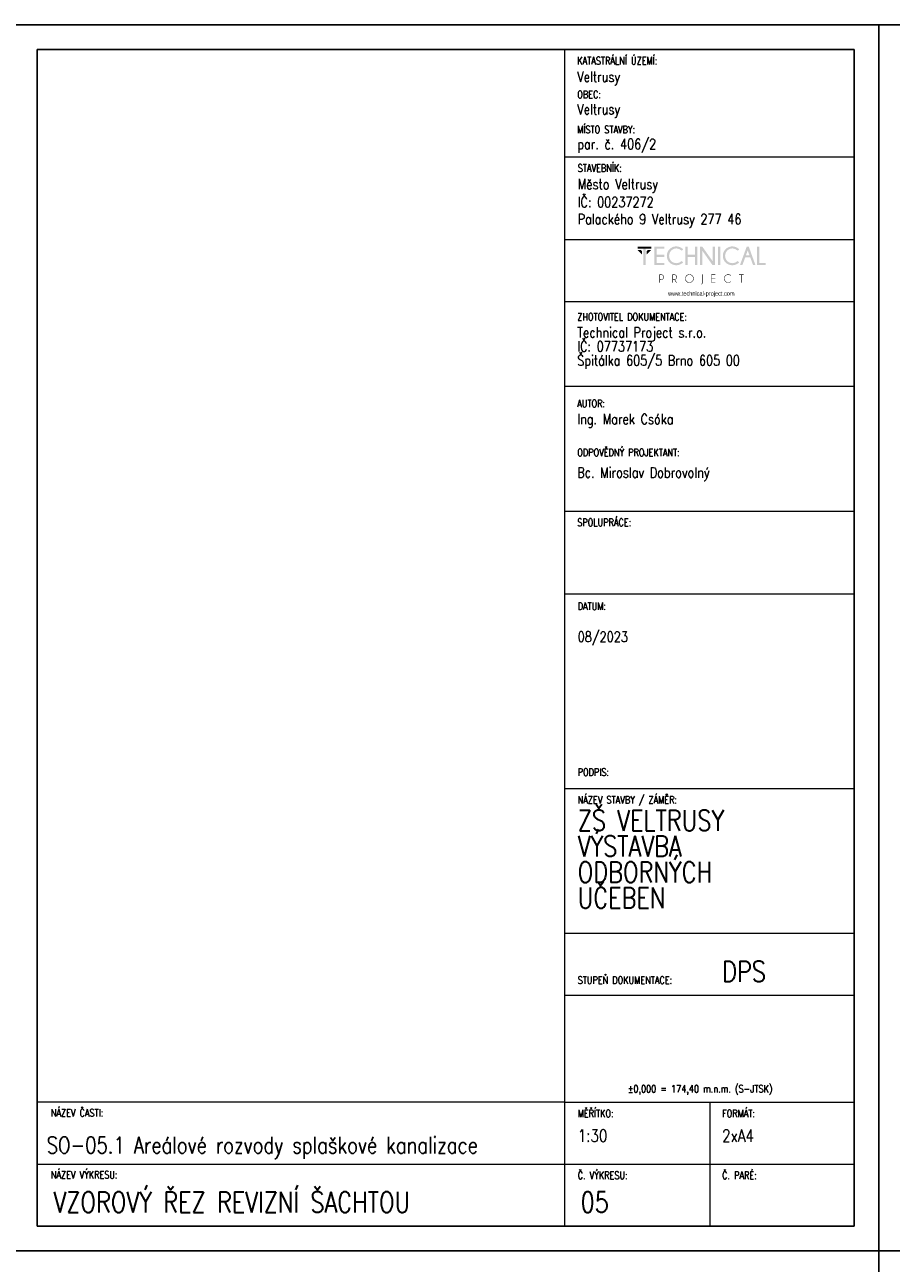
# Model space of a CAD drawing. Header units: millimetres. Extents: x -744 to 2301, y 2052 to 2943.
# Tile 20 of 31: x 1044 to 1254, y 2643 to 2943. Entities that reach past the tile are written whole.
import ezdxf

# ---------------------------------------------------------------- set-up
doc = ezdxf.new("R2010")
doc.units = ezdxf.units.MM
doc.header["$MEASUREMENT"] = 0
doc.layers.add('NETISK', color=7, linetype='Continuous', plot=False)
doc.layers.add('TP_01_Rozpiska', color=7, linetype='Continuous', lineweight=5)
doc.layers.add('Znojmoprojekt - Popisy.Znojmoprojekt', color=7, linetype='Continuous')
doc.styles.add('GENERATED_STYLE_4', font='arial.ttf')
doc.styles.add('ROMANS', font='romans.shx', dxfattribs={"width": 0.8})

# ---------------------------------------------------------------- blocks, each defined once
blk = doc.blocks.new('*U24')
for p, q in [((-210, 291), (-210, 297)), ((-204, 297), (-210, 297)), ((0, 297), (-210, 297)), ((-210, 297), (-210, 0)), ((0, 0), (0, 297)), ((-6, 297), (0, 297)), ((-6, 291), (-204, 291)), ((-204, 291), (-204, 6)), ((-6, 6), (-6, 291)), ((-210, 6), (-210, 0)), ((-204, 6), (-6, 6)), ((-210, 0), (0, 0))]:
    blk.add_line(p, q)
blk = doc.blocks.new('A$C01D51CA2')
at = {"layer": 'TP_01_Rozpiska'}
for points in [[(-45.09, 17.59), (-45.09, 16.91), (-40.45, 16.91), (-40.45, 17.59)], [(-43.15, 17.03), (-43.15, 11.39), (-42.38, 11.39), (-42.38, 17.03)], [(-36.03, 17.59), (-36.03, 16.91), (-38.63, 16.91), (-38.63, 14.83), (-36.03, 14.83), (-36.03, 14.15), (-38.63, 14.15), (-38.63, 12.08), (-36.03, 12.08), (-36.03, 11.39), (-39.4, 11.39), (-39.4, 17.59)], [(-28.26, 14.15), (-28.26, 11.39), (-29.05, 11.39), (-29.05, 17.59), (-28.26, 17.59), (-28.26, 14.83), (-25.73, 14.83), (-25.73, 17.59), (-24.94, 17.59), (-24.94, 11.39), (-25.73, 11.39), (-25.73, 14.15)], [(-23.29, 17.59), (-19.78, 12.64), (-19.78, 17.59), (-19, 17.59), (-19, 11.39), (-19.86, 11.39), (-23.29, 16.22), (-23.29, 11.39), (-24.07, 11.39), (-24.07, 17.59)], [(-18, 17.59), (-18, 11.39), (-17.23, 11.39), (-17.23, 17.59)], [(-4.92, 11.41), (-4.92, 17.59), (-4.14, 17.59), (-4.14, 12.08), (-1.91, 12.08), (-1.91, 11.41)], [(-45.09, 16.5), (-43.58, 14.97), (-43.58, 16.09), (-43.97, 16.5)], [(-40.45, 16.5), (-41.97, 14.97), (-41.97, 16.09), (-41.57, 16.5)], [(-18.85, 8.23), (-18.85, 8.07), (-20.1, 8.07), (-20.1, 6.92), (-18.85, 6.92), (-18.85, 6.76), (-20.1, 6.76), (-20.1, 5.6), (-18.85, 5.6), (-18.85, 5.44), (-20.25, 5.44), (-20.25, 8.23)], [(-10.06, 8.07), (-10.06, 5.44), (-10.22, 5.44), (-10.22, 8.07), (-10.93, 8.07), (-10.93, 8.23), (-9.35, 8.23), (-9.35, 8.07)]]:
    blk.add_hatch(color=256, dxfattribs=at).paths.add_polyline_path(points)
h = blk.add_hatch(color=256, dxfattribs=at)
edge = h.paths.add_edge_path()
edge.add_line((-30.26, 12.76), (-29.72, 12.28))
edge.add_spline(control_points=[(-29.72, 12.28), (-30.41, 11.65), (-31.18, 11.32), (-32.02, 11.32), (-32.02, 11.32), (-32.93, 11.32), (-33.68, 11.64), (-34.31, 12.26), (-34.31, 12.26), (-34.93, 12.89), (-35.23, 13.63), (-35.23, 14.5), (-35.23, 14.5), (-35.23, 15.35), (-34.93, 16.09), (-34.31, 16.72), (-34.31, 16.72), (-33.68, 17.36), (-32.93, 17.67), (-32.02, 17.67), (-32.02, 17.67), (-31.18, 17.67), (-30.41, 17.34), (-29.72, 16.7)], knot_values=[0, 0, 0, 0, 0.041667, 0.041667, 0.041667, 0.041767, 0.083333, 0.083333, 0.083333, 0.083433, 0.125, 0.125, 0.125, 0.1251, 0.166667, 0.166667, 0.166667, 0.166767, 0.208333, 0.208333, 0.208333, 0.208433, 1, 1, 1, 1], degree=3, periodic=0)
edge.add_line((-29.72, 16.7), (-30.26, 16.22))
edge.add_spline(control_points=[(-30.26, 16.22), (-30.82, 16.73), (-31.41, 16.98), (-32.02, 16.98), (-32.02, 16.98), (-32.68, 16.98), (-33.25, 16.73), (-33.73, 16.26), (-33.73, 16.26), (-34.21, 15.78), (-34.45, 15.19), (-34.45, 14.5), (-34.45, 14.5), (-34.45, 13.79), (-34.21, 13.22), (-33.73, 12.72), (-33.73, 12.72), (-33.25, 12.25), (-32.68, 12.02), (-32.02, 12.02), (-32.02, 12.02), (-31.41, 12.02), (-30.82, 12.26), (-30.26, 12.76)], knot_values=[0, 0, 0, 0, 0.041667, 0.041667, 0.041667, 0.041767, 0.083333, 0.083333, 0.083333, 0.083433, 0.125, 0.125, 0.125, 0.1251, 0.166667, 0.166667, 0.166667, 0.166767, 0.208333, 0.208333, 0.208333, 0.208433, 1, 1, 1, 1], degree=3, periodic=0)
h = blk.add_hatch(color=256, dxfattribs=at)
edge = h.paths.add_edge_path()
edge.add_line((-11.41, 12.76), (-10.87, 12.28))
edge.add_spline(control_points=[(-10.87, 12.28), (-11.56, 11.65), (-12.33, 11.32), (-13.17, 11.32), (-13.17, 11.32), (-14.07, 11.32), (-14.83, 11.64), (-15.45, 12.26), (-15.45, 12.26), (-16.08, 12.89), (-16.37, 13.63), (-16.37, 14.5), (-16.37, 14.5), (-16.37, 15.35), (-16.08, 16.09), (-15.45, 16.72), (-15.45, 16.72), (-14.83, 17.36), (-14.07, 17.67), (-13.17, 17.67), (-13.17, 17.67), (-12.33, 17.67), (-11.56, 17.34), (-10.87, 16.7)], knot_values=[0, 0, 0, 0, 0.041667, 0.041667, 0.041667, 0.041767, 0.083333, 0.083333, 0.083333, 0.083433, 0.125, 0.125, 0.125, 0.1251, 0.166667, 0.166667, 0.166667, 0.166767, 0.208333, 0.208333, 0.208333, 0.208433, 1, 1, 1, 1], degree=3, periodic=0)
edge.add_line((-10.87, 16.7), (-11.41, 16.22))
edge.add_spline(control_points=[(-11.41, 16.22), (-11.97, 16.73), (-12.56, 16.98), (-13.17, 16.98), (-13.17, 16.98), (-13.82, 16.98), (-14.4, 16.73), (-14.88, 16.26), (-14.88, 16.26), (-15.35, 15.78), (-15.6, 15.19), (-15.6, 14.5), (-15.6, 14.5), (-15.6, 13.79), (-15.35, 13.22), (-14.88, 12.72), (-14.88, 12.72), (-14.4, 12.25), (-13.82, 12.02), (-13.17, 12.02), (-13.17, 12.02), (-12.56, 12.02), (-11.97, 12.26), (-11.41, 12.76)], knot_values=[0, 0, 0, 0, 0.041667, 0.041667, 0.041667, 0.041767, 0.083333, 0.083333, 0.083333, 0.083433, 0.125, 0.125, 0.125, 0.1251, 0.166667, 0.166667, 0.166667, 0.166767, 0.208333, 0.208333, 0.208333, 0.208433, 1, 1, 1, 1], degree=3, periodic=0)
h = blk.add_hatch(color=256, dxfattribs=at)
h.paths.add_polyline_path([(-7.4, 14.65), (-7.99, 16.29), (-8.6, 14.65)])
h.paths.add_polyline_path([(-7.64, 17.59), (-5.41, 11.41), (-6.21, 11.41), (-7.15, 13.97), (-8.83, 13.97), (-9.78, 11.41), (-10.6, 11.41), (-8.33, 17.59)])
h = blk.add_hatch(color=256, dxfattribs=at)
edge = h.paths.add_edge_path()
edge.add_line((-37.56, 8.07), (-37.56, 6.57))
edge.add_line((-37.56, 6.57), (-37.08, 6.57))
edge.add_spline(control_points=[(-37.08, 6.57), (-36.89, 6.57), (-36.71, 6.64), (-36.56, 6.79), (-36.56, 6.79), (-36.41, 6.94), (-36.34, 7.12), (-36.34, 7.33), (-36.34, 7.33), (-36.34, 7.53), (-36.41, 7.71), (-36.56, 7.86), (-36.56, 7.86), (-36.71, 8), (-36.89, 8.07), (-37.08, 8.07)], knot_values=[0, 0, 0, 0, 0.0625, 0.0625, 0.0625, 0.0626, 0.125, 0.125, 0.125, 0.1251, 0.1875, 0.1875, 0.1875, 0.1876, 1, 1, 1, 1], degree=3, periodic=0)
edge.add_line((-37.08, 8.07), (-37.56, 8.07))
edge = h.paths.add_edge_path()
edge.add_line((-37.56, 6.41), (-37.56, 5.44))
edge.add_line((-37.56, 5.44), (-37.73, 5.44))
edge.add_line((-37.73, 5.44), (-37.73, 8.23))
edge.add_line((-37.73, 8.23), (-36.99, 8.23))
edge.add_spline(control_points=[(-36.99, 8.23), (-36.77, 8.2), (-36.59, 8.12), (-36.44, 7.97), (-36.44, 7.97), (-36.28, 7.79), (-36.18, 7.58), (-36.18, 7.33), (-36.18, 7.33), (-36.18, 7.07), (-36.28, 6.85), (-36.44, 6.67), (-36.44, 6.67), (-36.62, 6.51), (-36.84, 6.41), (-37.08, 6.41)], knot_values=[0, 0, 0, 0, 0.0625, 0.0625, 0.0625, 0.0626, 0.125, 0.125, 0.125, 0.1251, 0.1875, 0.1875, 0.1875, 0.1876, 1, 1, 1, 1], degree=3, periodic=0)
edge.add_line((-37.08, 6.41), (-37.56, 6.41))
h = blk.add_hatch(color=256, dxfattribs=at)
edge = h.paths.add_edge_path()
edge.add_line((-33.17, 8.07), (-33.17, 6.57))
edge.add_line((-33.17, 6.57), (-32.71, 6.57))
edge.add_spline(control_points=[(-32.71, 6.57), (-32.5, 6.57), (-32.32, 6.64), (-32.17, 6.79), (-32.17, 6.79), (-32.02, 6.94), (-31.96, 7.12), (-31.96, 7.33), (-31.96, 7.33), (-31.96, 7.53), (-32.02, 7.71), (-32.17, 7.86), (-32.17, 7.86), (-32.32, 8), (-32.5, 8.07), (-32.71, 8.07)], knot_values=[0, 0, 0, 0, 0.0625, 0.0625, 0.0625, 0.0626, 0.125, 0.125, 0.125, 0.1251, 0.1875, 0.1875, 0.1875, 0.1876, 1, 1, 1, 1], degree=3, periodic=0)
edge.add_line((-32.71, 8.07), (-33.17, 8.07))
edge = h.paths.add_edge_path()
edge.add_line((-32.66, 6.41), (-33.17, 6.41))
edge.add_line((-33.17, 6.41), (-33.17, 5.44))
edge.add_line((-33.17, 5.44), (-33.34, 5.44))
edge.add_line((-33.34, 5.44), (-33.34, 8.23))
edge.add_line((-33.34, 8.23), (-32.61, 8.23))
edge.add_spline(control_points=[(-32.61, 8.23), (-32.4, 8.2), (-32.22, 8.12), (-32.07, 7.97), (-32.07, 7.97), (-31.89, 7.79), (-31.79, 7.58), (-31.79, 7.33), (-31.79, 7.33), (-31.79, 7.07), (-31.89, 6.85), (-32.07, 6.69), (-32.07, 6.69), (-32.19, 6.56), (-32.33, 6.48), (-32.48, 6.44)], knot_values=[0, 0, 0, 0, 0.0625, 0.0625, 0.0625, 0.0626, 0.125, 0.125, 0.125, 0.1251, 0.1875, 0.1875, 0.1875, 0.1876, 1, 1, 1, 1], degree=3, periodic=0)
edge.add_line((-32.48, 6.44), (-31.84, 5.44))
edge.add_line((-31.84, 5.44), (-32.04, 5.44))
edge.add_line((-32.04, 5.44), (-32.66, 6.41))
h = blk.add_hatch(color=256, dxfattribs=at)
edge = h.paths.add_edge_path()
edge.add_spline(control_points=[(-27.62, 8.12), (-27.98, 8.12), (-28.27, 7.99), (-28.52, 7.74), (-28.52, 7.74), (-28.77, 7.49), (-28.9, 7.2), (-28.9, 6.84), (-28.9, 6.84), (-28.9, 6.49), (-28.77, 6.2), (-28.52, 5.95), (-28.52, 5.95), (-28.27, 5.7), (-27.98, 5.57), (-27.62, 5.57), (-27.62, 5.57), (-27.27, 5.57), (-26.98, 5.7), (-26.73, 5.95), (-26.73, 5.95), (-26.47, 6.2), (-26.35, 6.49), (-26.35, 6.84), (-26.35, 6.84), (-26.35, 7.2), (-26.47, 7.49), (-26.73, 7.74), (-26.73, 7.74), (-26.98, 7.99), (-27.27, 8.12), (-27.62, 8.12)], knot_values=[0, 0, 0, 0, 0.03125, 0.03125, 0.03125, 0.03135, 0.0625, 0.0625, 0.0625, 0.0626, 0.09375, 0.09375, 0.09375, 0.09385, 0.125, 0.125, 0.125, 0.1251, 0.15625, 0.15625, 0.15625, 0.15635, 0.1875, 0.1875, 0.1875, 0.1876, 0.21875, 0.21875, 0.21875, 0.21885, 1, 1, 1, 1], degree=3, periodic=0)
edge = h.paths.add_edge_path()
edge.add_spline(control_points=[(-26.61, 7.86), (-26.33, 7.58), (-26.19, 7.23), (-26.19, 6.84), (-26.19, 6.84), (-26.19, 6.44), (-26.33, 6.11), (-26.61, 5.83), (-26.61, 5.83), (-26.89, 5.56), (-27.22, 5.41), (-27.62, 5.41), (-27.62, 5.41), (-28.01, 5.41), (-28.36, 5.56), (-28.64, 5.83), (-28.64, 5.83), (-28.91, 6.11), (-29.05, 6.44), (-29.05, 6.84), (-29.05, 6.84), (-29.05, 7.23), (-28.91, 7.58), (-28.64, 7.86), (-28.64, 7.86), (-28.36, 8.14), (-28.01, 8.28), (-27.62, 8.28), (-27.62, 8.28), (-27.22, 8.28), (-26.89, 8.14), (-26.61, 7.86)], knot_values=[0, 0, 0, 0, 0.03125, 0.03125, 0.03125, 0.03135, 0.0625, 0.0625, 0.0625, 0.0626, 0.09375, 0.09375, 0.09375, 0.09385, 0.125, 0.125, 0.125, 0.1251, 0.15625, 0.15625, 0.15625, 0.15635, 0.1875, 0.1875, 0.1875, 0.1876, 0.21875, 0.21875, 0.21875, 0.21885, 1, 1, 1, 1], degree=3, periodic=0)
h = blk.add_hatch(color=256, dxfattribs=at)
edge = h.paths.add_edge_path()
edge.add_spline(control_points=[(-23.19, 5.39), (-23.19, 5.24), (-23.24, 5.13), (-23.34, 5.05), (-23.34, 5.05), (-23.44, 4.95), (-23.56, 4.9), (-23.69, 4.9)], knot_values=[0, 0, 0, 0, 0.125, 0.125, 0.125, 0.1251, 1, 1, 1, 1], degree=3, periodic=0)
edge.add_line((-23.69, 4.9), (-23.69, 5.05))
edge.add_spline(control_points=[(-23.69, 5.05), (-23.59, 5.05), (-23.52, 5.08), (-23.44, 5.14), (-23.44, 5.14), (-23.39, 5.21), (-23.36, 5.29), (-23.36, 5.41)], knot_values=[0, 0, 0, 0, 0.125, 0.125, 0.125, 0.1251, 1, 1, 1, 1], degree=3, periodic=0)
edge.add_line((-23.36, 5.41), (-23.36, 8.23))
edge.add_line((-23.36, 8.23), (-23.19, 8.23))
edge.add_line((-23.19, 8.23), (-23.19, 5.39))
h = blk.add_hatch(color=256, dxfattribs=at)
edge = h.paths.add_edge_path()
edge.add_line((-13.73, 5.88), (-13.61, 5.79))
edge.add_spline(control_points=[(-13.61, 5.79), (-13.87, 5.54), (-14.2, 5.41), (-14.56, 5.41), (-14.56, 5.41), (-14.96, 5.41), (-15.3, 5.56), (-15.58, 5.83), (-15.58, 5.83), (-15.86, 6.11), (-15.99, 6.44), (-15.99, 6.84), (-15.99, 6.84), (-15.99, 7.23), (-15.86, 7.58), (-15.58, 7.86), (-15.58, 7.86), (-15.3, 8.14), (-14.96, 8.27), (-14.56, 8.27), (-14.56, 8.27), (-14.2, 8.27), (-13.87, 8.15), (-13.61, 7.89)], knot_values=[0, 0, 0, 0, 0.041667, 0.041667, 0.041667, 0.041767, 0.083333, 0.083333, 0.083333, 0.083433, 0.125, 0.125, 0.125, 0.1251, 0.166667, 0.166667, 0.166667, 0.166767, 0.208333, 0.208333, 0.208333, 0.208433, 1, 1, 1, 1], degree=3, periodic=0)
edge.add_line((-13.61, 7.89), (-13.73, 7.79))
edge.add_spline(control_points=[(-13.73, 7.79), (-13.97, 8), (-14.25, 8.1), (-14.56, 8.1), (-14.56, 8.1), (-14.93, 8.1), (-15.22, 7.99), (-15.47, 7.74), (-15.47, 7.74), (-15.72, 7.49), (-15.85, 7.2), (-15.85, 6.84), (-15.85, 6.84), (-15.85, 6.49), (-15.72, 6.2), (-15.47, 5.95), (-15.47, 5.95), (-15.22, 5.7), (-14.93, 5.57), (-14.56, 5.57), (-14.56, 5.57), (-14.25, 5.57), (-13.97, 5.67), (-13.73, 5.88)], knot_values=[0, 0, 0, 0, 0.041667, 0.041667, 0.041667, 0.041767, 0.083333, 0.083333, 0.083333, 0.083433, 0.125, 0.125, 0.125, 0.1251, 0.166667, 0.166667, 0.166667, 0.166767, 0.208333, 0.208333, 0.208333, 0.208433, 1, 1, 1, 1], degree=3, periodic=0)
at = {"layer": 'Znojmoprojekt - Popisy.Znojmoprojekt', "color": 7, "linetype": 'Continuous', "lineweight": 13, "insert": (-23.61, 1.59), "char_height": 1.5, "width": 19.5072, "attachment_point": 5, "style": 'GENERATED_STYLE_4'}
blk.add_mtext('\\A1;{\\fBahnschrift Light|b0|i0|c238|p34;\\W0.75;www.technical-project.com}', dxfattribs=at)

msp = doc.modelspace()

# ---------------------------------------------------------------- linework, layer by layer
at = {"layer": 'TP_01_Rozpiska'}
for p, q in [((1174.88, 2651.81), (1174.88, 2936.81)), ((1174.88, 2910.81), (1244.98, 2910.81)), ((1174.88, 2890.81), (1244.88, 2890.81)), ((1174.88, 2875.74), (1244.88, 2875.74)), ((1174.88, 2855.29), (1244.88, 2855.29)), ((1174.88, 2824.98), (1244.88, 2824.98)), ((1174.88, 2804.98), (1244.88, 2804.98)), ((1174.88, 2757.78), (1244.98, 2757.78)), ((1174.88, 2722.78), (1244.98, 2722.78)), ((1174.88, 2681.81), (1046.98, 2681.81)), ((1046.98, 2651.81), (1046.98, 2681.81)), ((1174.88, 2681.81), (1244.98, 2681.81)), ((1209.98, 2681.81), (1209.98, 2651.81)), ((1046.98, 2666.81), (1244.98, 2666.81))]:
    msp.add_line(p, q, dxfattribs=at)
at = {"layer": 'TP_01_Rozpiska', "color": 7, "linetype": 'Continuous', "lineweight": 13}
msp.add_line((1174.88, 2707.78), (1244.98, 2707.78), dxfattribs=at)

# ---------------------------------------------------------------- block references
at = {"xscale": 0.7200000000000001, "yscale": 0.7200000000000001, "zscale": 0.7200000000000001}
msp.add_blockref('A$C01D51CA2', (1224.95, 2876.4), dxfattribs=at)
at = {"layer": 'NETISK'}
for p in [(1250.98, 2645.81), (1460.98, 2645.81), (1250.98, 2348.81), (1460.98, 2348.81)]:
    msp.add_blockref('*U24', p, dxfattribs=at)

# ---------------------------------------------------------------- texts
at = {"color": 7, "linetype": 'Continuous', "lineweight": 0, "char_height": 1.8, "attachment_point": 1, "style": 'ROMANS'}
for s, insert in [('\\A1;KATASTRÁLNÍ ÚZEMÍ:', (1177.88, 2935)), ('\\A1;OBEC:', (1177.88, 2926.84)), ('\\A1;MÍSTO STAVBY:', (1177.88, 2918.33)), ('\\A1;STAVEBNÍK:', (1177.98, 2909)), ('\\A1;ZHOTOVITEL DOKUMENTACE:', (1177.88, 2872.94)), ('\\A1;AUTOR:', (1177.88, 2851.96)), ('\\A1;ODPOVĚDNÝ PROJEKTANT:', (1177.88, 2840.1)), ('\\A1;SPOLUPRÁCE:', (1177.88, 2823.17)), ('\\A1;DATUM:', (1177.98, 2802.88)), ('\\A1;PODPIS:', (1177.98, 2762.66)), ('\\A1;NÁZEV STAVBY / ZÁMĚR:', (1177.98, 2755.97)), ('\\A1;STUPEŇ DOKUMENTACE:', (1177.98, 2712.3)), ('\\A1;±0,000 = 174,40 m.n.m. (S-JTSK)', (1190.12, 2685.98)), ('\\A1;NÁZEV ČASTI:', (1050.29, 2680.14)), ('\\A1;{\\Fromand|c238;MĚŘÍTKO:}', (1177.98, 2680)), ('\\A1;FORMÁT:', (1212.98, 2680)), ('\\A1;NÁZEV VÝKRESU:', (1050.29, 2665.14)), ('\\A1;{\\Fromand|c238;Č. VÝKRESU:}', (1177.98, 2665)), ('\\A1;{\\Fromand|c238;Č. PARÉ:}', (1212.98, 2665))]:
    msp.add_mtext(s, dxfattribs=dict(at, insert=insert))
at = {"color": 7, "linetype": 'Continuous', "lineweight": 25, "style": 'ROMANS'}
for s, insert, char_height, attachment_point in [('\\A1;Veltrusy', (1177.88, 2928.12), 2.5, 7), ('\\A1;Veltrusy', (1177.88, 2920.26), 2.5, 7), ('\\A1;par. č. 406/2', (1177.88, 2911.81), 2.5, 7), ('\\A1;Město Veltrusy', (1177.98, 2902.12), 2.5, 7), ('\\A1;IČ: 00237272', (1177.98, 2898.6), 2.5, 7), ('\\A1;Palackého 9 Veltrusy 277 46', (1177.98, 2893.65), 2.5, 7), ('\\A1;Ing. Marek Csóka', (1177.88, 2848.54), 2.5, 1), ('\\A1;08/2023', (1177.98, 2795.8), 2.5, 1), ('\\A1;DPS', (1212.98, 2715.96), 5, 1), ('\\A1;SO-05.1 Areálové rozvody splaškové kanalizace', (1049.3, 2673.42), 4, 1), ('\\A1;1:30', (1177.98, 2675.21), 3, 1), ('\\A1;2xA4', (1212.98, 2675.19), 3, 1), ('\\A1;VZOROVÝ ŘEZ REVIZNÍ ŠACHTOU', (1050.96, 2660.08), 5, 1), ('\\A1;05', (1178.68, 2660.08), 5, 1)]:
    msp.add_mtext(s, dxfattribs=dict(at, insert=insert, char_height=char_height, attachment_point=attachment_point))
at = {"color": 7, "linetype": 'Continuous', "lineweight": 25, "char_height": 2.5, "attachment_point": 1, "style": 'ROMANS'}
for s, insert, line_spacing_factor in [('\\A1;Technical Project s.r.o.\\PIČ: 07737173\\PŠpitálka 605/5 Brno 605 00', (1177.88, 2869.52), 0.811616), ('\\A1;Bc. Miroslav Dobrovolný', (1177.88, 2835.59), 0.783211)]:
    msp.add_mtext(s, dxfattribs=dict(at, insert=insert, line_spacing_factor=line_spacing_factor))
at = {"color": 7, "linetype": 'Continuous', "lineweight": 25, "insert": (1177.98, 2752.57), "char_height": 5, "width": 48.0061, "attachment_point": 1, "line_spacing_factor": 0.75, "style": 'ROMANS'}
msp.add_mtext('\\A1;ZŠ VELTRUSY  VÝSTAVBA \\PODBORNÝCH \\PUČEBEN', dxfattribs=at)

doc.saveas('drawing.dxf')
